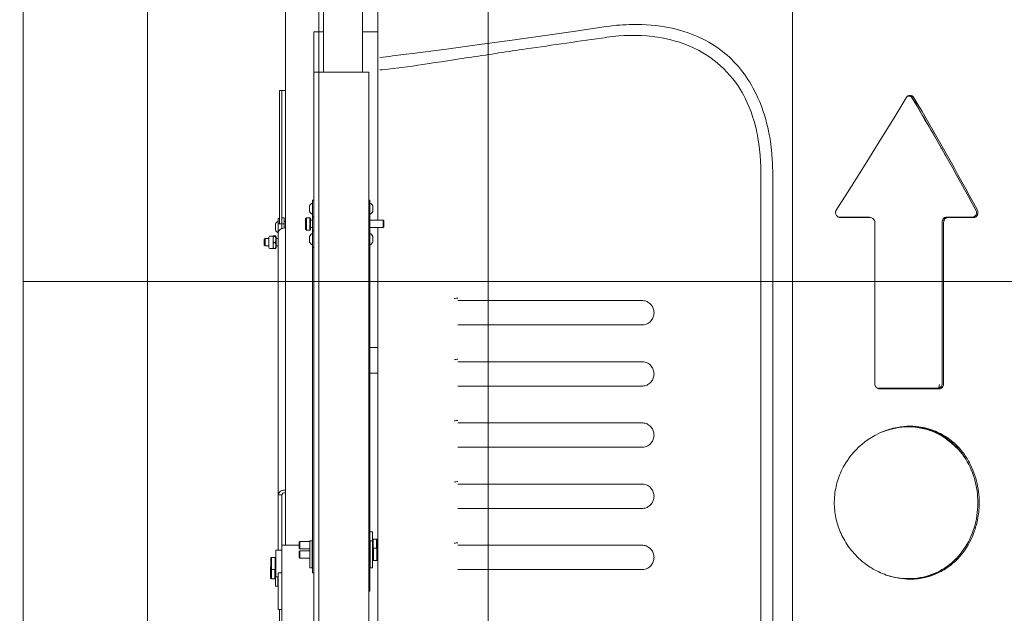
# Model space of a CAD drawing. Header units: centimetres. Extents: x -396 to 14490, y -515 to 1122.
# Tile 14 of 73: x 62 to 142, y 173 to 221. Entities that reach past the tile are written whole.
import ezdxf

# ---------------------------------------------------------------- set-up
doc = ezdxf.new("R2010")
doc.units = ezdxf.units.CM
doc.header["$MEASUREMENT"] = 0
doc.layers.add('00 - nowa technologia myjni_Nr_pióra__246', color=7, linetype='Continuous', lineweight=20, true_color=0x1db3b3)
doc.layers.add('440-K Słupy_Nr_pióra__88', color=7, linetype='Continuous', lineweight=20, true_color=0x426f9f)
doc.layers.add('299-A Wymiary Opisy', color=7, linetype='Continuous')
doc.layers.add('440-K Słupy', color=7, linetype='Continuous')
for name, color, linetype, lineweight in [('299-A Wymiary Opisy_Nr_pióra__11', 7, 'Continuous', 0), ('420-K Ściany_Nr_pióra__11', 7, 'Continuous', 0), ('420-K Ściany_Nr_pióra__93', 9, 'Continuous', 20)]:
    doc.layers.add(name, color=color, linetype=linetype, lineweight=lineweight)
doc.styles.add('STYL_AUTOMATYCZNY_1', font='arial.ttf')
doc.dimstyles.new('STYL_AUTOMATYCZNY__2', dxfattribs={"dimtxt": 13, "dimasz": 7.6, "dimexe": 0.18, "dimexo": 0.0625, "dimgap": 0, "dimtad": 1, "dimdec": 0, "dimzin": 0, "dimdsep": 46, "dimtxsty": 'STYL_AUTOMATYCZNY_1', "dimblk": 'ARROWHEAD_2', "dimblk1": 'ARROWHEAD_2', "dimblk2": 'ARROWHEAD_2', "dimcen": 0.09, "dimclrd": 7, "dimclre": 7, "dimclrt": 7, "dimadec": 0, "dimazin": 0, "dimtfac": 1, "dimtdec": 4, "dimtmove": 0, "dimatfit": 3, "dimfxl": 0, "dimtolj": 1, "dimtzin": 0, "dimarcsym": 0})

# ---------------------------------------------------------------- blocks, each defined once
blk = doc.blocks.new('ElemPrzekroju_26_1')
at = {"layer": '440-K Słupy_Nr_pióra__88', "color": 155, "linetype": 'Continuous', "lineweight": 20, "true_color": 0x426f9f}
blk.add_line((72.202, 0), (72.202, 455), dxfattribs=at)
blk = doc.blocks.new('*D95')
at = {"layer": '299-A Wymiary Opisy_Nr_pióra__11', "color": 7, "linetype": 'Continuous', "lineweight": 0}
for p, q in [((-35.596, 516.051), (-35.596, 520.941)), ((-30.596, 513.164), (-40.596, 518.938)), ((-28.096, 516.051), (-43.096, 516.051)), ((-35.596, 0), (-35.596, 516.051)), ((-40.596, 2.887), (-30.596, -2.887))]:
    blk.add_line(p, q, dxfattribs=at)
at = {"layer": '299-A Wymiary Opisy_Nr_pióra__11', "color": 7, "lineweight": 0, "insert": (-38.196, 243.152), "char_height": 13, "attachment_point": 7, "rotation": 90, "style": 'STYL_AUTOMATYCZNY_1'}
blk.add_mtext('\\A1;{\\pql;\\fArial|b0|i0|c238|p0;\\W1.000000;516}', dxfattribs=at)
blk = doc.blocks.new('ARROWHEAD_2')
at = {"color": 0, "linetype": 'Continuous', "lineweight": 0}
for p, q in [((-0.378, -0.655), (0.378, 0.655)), ((0, 0), (-1, 0))]:
    blk.add_line(p, q, dxfattribs=at)
blk = doc.blocks.new('*D96')
at = {"layer": '299-A Wymiary Opisy_Nr_pióra__11', "color": 7, "linetype": 'Continuous', "lineweight": 0}
for p, q in [((86.213, 494.807), (86.213, 499.697)), ((91.213, 491.92), (81.213, 497.693)), ((93.713, 494.807), (78.713, 494.807)), ((86.213, 0), (86.213, 494.807)), ((81.213, 2.887), (91.213, -2.887)), ((93.713, 0), (78.713, 0)), ((86.213, -4.89), (86.213, 0))]:
    blk.add_line(p, q, dxfattribs=at)
at = {"layer": '299-A Wymiary Opisy_Nr_pióra__11', "color": 7, "lineweight": 0, "insert": (83.613, 232.53), "char_height": 13, "attachment_point": 7, "rotation": 90, "style": 'STYL_AUTOMATYCZNY_1'}
blk.add_mtext('\\A1;{\\pql;\\fArial|b0|i0|c238|p0;\\W1.000000;495}', dxfattribs=at)

msp = doc.modelspace()

# ---------------------------------------------------------------- hatches: boundary and pattern name
at = {"layer": '420-K Ściany_Nr_pióra__93', "linetype": 'Continuous', "lineweight": 20}
h = msp.add_hatch(dxfattribs=at)
h.set_pattern_fill('Siatka_50x100_0001', color=9, style=0, pattern_type=2)
h.set_pattern_definition([(0, (0, 0), (0, 100), []), (90, (0, 0), (-50, 0), [])])
h.paths.add_polyline_path([(621.763, 503.715), (621.763, 4.594), (503.379, 4.594), (503.379, 414.8), (151.539, 414.8), (151.539, 4.594), (62.029, 4.594), (62.029, 455.012)])

# ---------------------------------------------------------------- linework, layer by layer
at = {"layer": '00 - nowa technologia myjni_Nr_pióra__246', "color": 132, "linetype": 'Continuous', "lineweight": 20, "true_color": 0x1db3b3}
for p, q in [((86.579, 252.675), (86.579, 217.161)), ((89.779, 252.675), (89.779, 217.161)), ((83.479, 228.1), (83.479, 178.5)), ((91.018, 205.062), (91.018, 228.052)), ((124.926, 141.5), (124.926, 228.088)), ((85.779, 217.161), (85.779, 220.45)), ((85.779, 220.45), (86.579, 220.45)), ((89.779, 220.45), (91.018, 220.45)), ((91.186, 218.357), (91.457, 218.391)), ((92.48, 218.52), (93.344, 218.629)), ((93.344, 218.629), (93.871, 218.696)), ((85.779, 217.161), (86.169, 217.161)), ((85.779, 217.161), (85.779, 18.161)), ((89.889, 217.161), (86.169, 217.161)), ((89.889, 217.161), (90.279, 217.161)), ((90.279, 217.161), (90.279, 18.161)), ((82.979, 215.661), (83.179, 215.661)), ((82.979, 215.161), (82.979, 215.661)), ((82.979, 205.811), (82.979, 215.161)), ((83.179, 215.161), (83.179, 215.661)), ((83.179, 215.661), (83.369, 215.661)), ((83.179, 205.811), (83.179, 215.161)), ((83.369, 215.661), (83.479, 215.661)), ((134.401, 215.211), (134.435, 215.211)), ((134.435, 215.211), (134.441, 215.211)), ((122.348, 208.924), (122.348, 141.5)), ((123.317, 208.937), (123.317, 141.5)), ((85.449, 206.212), (85.449, 206.24)), ((85.449, 206.208), (85.449, 206.212)), ((85.45, 206.207), (85.449, 206.208)), ((85.449, 206.203), (85.449, 206.208)), ((85.45, 206.207), (85.449, 206.203)), ((85.449, 206.008), (85.449, 206.203)), ((85.779, 206.691), (85.679, 206.691)), ((85.679, 206.691), (85.679, 205.331)), ((90.279, 205.331), (90.279, 206.691)), ((90.279, 206.691), (90.379, 206.691)), ((90.379, 205.331), (90.379, 206.691)), ((90.609, 206.215), (90.608, 206.215)), ((90.608, 206.215), (90.609, 206.211)), ((90.609, 206.24), (90.609, 206.215)), ((90.609, 206.211), (90.609, 206.215)), ((90.609, 206.211), (90.609, 206.024)), ((82.979, 205.377), (82.979, 205.811)), ((82.979, 205.377), (82.979, 204.761)), ((83.179, 205.377), (83.179, 205.811)), ((83.179, 205.377), (83.179, 205.21)), ((85.449, 206.008), (85.449, 205.999)), ((85.45, 206.003), (85.449, 206.008)), ((85.45, 206.003), (85.449, 205.999)), ((85.449, 205.812), (85.449, 205.999)), ((85.449, 205.812), (85.449, 205.808)), ((85.45, 205.808), (85.449, 205.812)), ((85.449, 205.808), (85.45, 205.808)), ((85.449, 205.783), (85.449, 205.808)), ((85.679, 205.331), (85.679, 204.191)), ((85.779, 205.331), (85.679, 205.331)), ((90.279, 205.331), (90.379, 205.331)), ((90.379, 204.188), (90.379, 205.332)), ((90.608, 206.02), (90.609, 206.024)), ((90.608, 206.02), (90.609, 206.015)), ((90.608, 205.816), (90.609, 205.82)), ((90.608, 205.816), (90.609, 205.815)), ((90.609, 206.015), (90.609, 206.024)), ((90.609, 206.015), (90.609, 205.82)), ((90.609, 205.82), (90.609, 205.815)), ((90.609, 205.815), (90.609, 205.811)), ((90.609, 205.811), (90.609, 205.783)), ((128.755, 205.323), (128.72, 205.323)), ((131.163, 205.323), (128.755, 205.323)), ((137.547, 205.323), (137.541, 205.323)), ((137.547, 205.323), (139.651, 205.323)), ((139.655, 205.323), (139.651, 205.323)), ((82.649, 204.712), (82.649, 204.74)), ((82.649, 204.708), (82.649, 204.712)), ((82.65, 204.707), (82.649, 204.708)), ((82.649, 204.703), (82.649, 204.708)), ((82.65, 204.707), (82.649, 204.703)), ((82.649, 204.508), (82.649, 204.703)), ((82.979, 205.191), (82.879, 205.191)), ((82.879, 205.191), (82.879, 204.761)), ((82.879, 204.761), (82.879, 204.43)), ((83.179, 204.761), (82.879, 204.761)), ((83.179, 205.261), (83.379, 205.261)), ((83.179, 205.011), (83.179, 205.261)), ((83.179, 204.761), (83.179, 205.011)), ((83.179, 204.761), (83.179, 204.43)), ((83.379, 204.761), (83.179, 204.761)), ((83.179, 204.386), (83.179, 204.761)), ((83.379, 205.011), (83.379, 205.261)), ((83.379, 204.761), (83.379, 205.011)), ((83.379, 204.427), (83.379, 204.761)), ((83.429, 204.956), (83.479, 204.956)), ((85.119, 205.201), (85.179, 205.261)), ((85.119, 205.201), (85.119, 204.388)), ((85.179, 205.261), (85.179, 204.337)), ((85.459, 205.261), (85.179, 205.261)), ((85.459, 205.261), (85.459, 204.337)), ((85.519, 205.201), (85.459, 205.261)), ((85.519, 205.201), (85.519, 204.388)), ((85.679, 205.062), (85.544, 205.062)), ((90.379, 205.162), (90.379, 204.959)), ((91.458, 205.062), (90.379, 205.062)), ((90.379, 204.959), (90.379, 204.361)), ((91.458, 205.062), (91.458, 204.507)), ((91.519, 205), (91.458, 205.062)), ((91.519, 204.523), (91.458, 204.461)), ((91.519, 205), (91.519, 204.559)), ((91.519, 204.559), (91.519, 204.523)), ((131.27, 205.28), (128.865, 205.28)), ((131.667, 204.88), (131.667, 191.68)), ((137.168, 191.673), (137.168, 204.873)), ((137.291, 191.68), (137.291, 204.88)), ((137.652, 205.28), (137.515, 205.28)), ((137.515, 205.28), (137.652, 205.28)), ((139.757, 205.28), (137.652, 205.28)), ((82.2, 203.761), (82.462, 203.761)), ((82.462, 203.761), (82.462, 203.762)), ((82.462, 203.761), (82.462, 203.762)), ((82.462, 203.761), (82.462, 203.761)), ((82.462, 203.686), (82.462, 203.761)), ((82.487, 203.776), (82.647, 203.776)), ((82.487, 203.745), (82.647, 203.745)), ((82.487, 203.731), (82.487, 203.745)), ((82.487, 203.731), (82.647, 203.731)), ((82.647, 203.731), (82.647, 203.745)), ((82.65, 204.503), (82.649, 204.508)), ((82.649, 204.508), (82.649, 204.499)), ((82.649, 204.499), (82.65, 204.503)), ((82.649, 204.312), (82.649, 204.499)), ((82.649, 204.312), (82.649, 204.308)), ((82.649, 204.312), (82.65, 204.308)), ((82.65, 204.308), (82.649, 204.308)), ((82.649, 204.283), (82.649, 204.308)), ((82.719, 203.706), (82.687, 203.762)), ((82.879, 204.281), (82.879, 204.43)), ((82.879, 204.11), (82.879, 204.281)), ((82.879, 204.039), (82.879, 204.11)), ((82.879, 182.614), (82.879, 204.039)), ((83.179, 204.386), (83.179, 204.43)), ((83.479, 204.428), (83.429, 204.428)), ((85.119, 204.388), (85.119, 204.322)), ((85.119, 204.322), (85.179, 204.261)), ((85.179, 204.337), (85.179, 204.261)), ((85.459, 204.261), (85.179, 204.261)), ((85.449, 203.712), (85.449, 203.74)), ((85.449, 203.708), (85.449, 203.712)), ((85.459, 204.337), (85.459, 204.261)), ((85.519, 204.322), (85.459, 204.261)), ((85.519, 204.388), (85.519, 204.322)), ((85.679, 204.461), (85.544, 204.461)), ((85.779, 204.191), (85.679, 204.191)), ((85.679, 204.191), (85.679, 202.831)), ((90.279, 202.831), (90.279, 204.191)), ((90.279, 204.191), (90.379, 204.191)), ((91.458, 204.461), (90.379, 204.461)), ((90.379, 202.831), (90.379, 204.191)), ((90.609, 203.715), (90.608, 203.715)), ((90.608, 203.715), (90.609, 203.711)), ((90.609, 203.74), (90.609, 203.715)), ((90.609, 203.711), (90.609, 203.715)), ((90.609, 203.711), (90.609, 203.524)), ((91.018, 54.948), (91.018, 204.462)), ((91.458, 204.507), (91.458, 204.461)), ((81.739, 203.5), (81.8, 203.562)), ((81.739, 203.464), (81.739, 203.5)), ((81.739, 203.023), (81.739, 203.464)), ((81.739, 203.023), (81.8, 202.961)), ((81.8, 203.516), (81.8, 203.562)), ((81.8, 203.562), (82.119, 203.562)), ((81.8, 202.961), (81.8, 203.516)), ((81.8, 202.961), (82.119, 202.961)), ((82.119, 203.617), (82.119, 203.68)), ((82.119, 202.843), (82.119, 203.617)), ((82.462, 203.486), (82.462, 203.686)), ((82.462, 202.987), (82.462, 203.486)), ((82.462, 202.761), (82.462, 202.987)), ((82.487, 203.216), (82.487, 203.242)), ((82.487, 203.242), (82.647, 203.242)), ((82.487, 203.216), (82.647, 203.216)), ((82.647, 203.216), (82.647, 203.242)), ((82.719, 203.639), (82.719, 203.706)), ((82.719, 202.816), (82.719, 203.639)), ((82.719, 203.562), (82.879, 203.562)), ((82.719, 202.961), (82.879, 202.961)), ((85.45, 203.707), (85.449, 203.708)), ((85.449, 203.703), (85.449, 203.708)), ((85.45, 203.707), (85.449, 203.703)), ((85.449, 203.508), (85.449, 203.703)), ((85.449, 203.508), (85.449, 203.499)), ((85.45, 203.503), (85.449, 203.508)), ((85.45, 203.503), (85.449, 203.499)), ((85.449, 203.312), (85.449, 203.499)), ((85.449, 203.312), (85.449, 203.308)), ((85.45, 203.308), (85.449, 203.312)), ((85.449, 203.308), (85.45, 203.308)), ((85.449, 203.283), (85.449, 203.308)), ((90.608, 203.52), (90.609, 203.524)), ((90.608, 203.52), (90.609, 203.515)), ((90.608, 203.316), (90.609, 203.32)), ((90.608, 203.316), (90.609, 203.315)), ((90.609, 203.515), (90.609, 203.524)), ((90.609, 203.515), (90.609, 203.32)), ((90.609, 203.32), (90.609, 203.315)), ((90.609, 203.315), (90.609, 203.311)), ((90.609, 203.311), (90.609, 203.283)), ((82.2, 202.761), (82.462, 202.761)), ((82.462, 202.761), (82.462, 202.761)), ((82.487, 202.747), (82.487, 202.758)), ((82.487, 202.758), (82.647, 202.758)), ((82.487, 202.747), (82.647, 202.747)), ((82.647, 202.747), (82.647, 202.758)), ((82.719, 202.816), (82.687, 202.761)), ((85.679, 176.689), (85.679, 202.832)), ((85.779, 202.831), (85.679, 202.831)), ((90.279, 202.831), (90.379, 202.831)), ((90.379, 202.832), (90.379, 176.053)), ((97.597, 198.5), (97.578, 198.5)), ((112.619, 198.5), (97.579, 198.5)), ((97.579, 196.5), (112.619, 196.5)), ((112.62, 196.5), (112.619, 196.5)), ((91.018, 194.65), (90.379, 194.65)), ((97.597, 193.5), (97.578, 193.5)), ((112.619, 193.5), (97.579, 193.5)), ((90.379, 192.55), (91.018, 192.55)), ((97.579, 191.5), (112.619, 191.5)), ((112.62, 191.5), (112.619, 191.5)), ((131.955, 191.323), (131.92, 191.323)), ((131.955, 191.323), (136.822, 191.323)), ((136.927, 191.28), (132.061, 191.28)), ((136.822, 191.323), (136.823, 191.323)), ((97.597, 188.5), (97.578, 188.5)), ((112.619, 188.5), (97.579, 188.5)), ((134.409, 188.169), (134.443, 188.169)), ((134.443, 188.169), (134.464, 188.169)), ((134.481, 188.225), (134.499, 188.224)), ((97.579, 186.5), (112.619, 186.5)), ((112.62, 186.5), (112.619, 186.5)), ((90.379, 184.108), (90.379, 184.079)), ((90.379, 183.902), (90.379, 184.079)), ((90.379, 183.902), (90.379, 183.873)), ((83.429, 183.003), (83.479, 183.003)), ((83.429, 182.791), (83.479, 182.791)), ((97.597, 183.5), (97.578, 183.5)), ((112.619, 183.5), (97.579, 183.5)), ((82.879, 182.608), (82.879, 182.614)), ((82.879, 182.579), (82.879, 182.608)), ((83.179, 182.608), (82.879, 182.608)), ((82.879, 178.1), (82.879, 182.579)), ((83.179, 182.608), (83.179, 182.614)), ((83.179, 182.579), (83.179, 182.608)), ((83.179, 178.5), (83.179, 182.579)), ((97.579, 181.5), (112.619, 181.5)), ((112.62, 181.5), (112.619, 181.5)), ((90.379, 179.6), (90.579, 179.6)), ((90.579, 178.85), (90.579, 179.6)), ((84.579, 178.739), (84.64, 178.8)), ((84.64, 178.353), (84.64, 178.8)), ((84.64, 178.8), (85.459, 178.8)), ((85.459, 176.731), (85.459, 178.85)), ((85.459, 178.85), (85.659, 178.85)), ((85.659, 176.731), (85.659, 178.85)), ((85.659, 178.8), (85.679, 178.8)), ((90.399, 176.731), (90.399, 178.85)), ((90.399, 178.85), (90.599, 178.85)), ((90.579, 178.94), (90.639, 179)), ((90.579, 178.85), (90.579, 178.94)), ((90.599, 176.731), (90.599, 178.85)), ((90.639, 178.255), (90.639, 179)), ((90.639, 179), (90.919, 179)), ((90.919, 178.255), (90.919, 179)), ((90.979, 178.94), (90.919, 179)), ((90.979, 178.285), (90.979, 178.94)), ((82.679, 178.1), (82.679, 177)), ((83.179, 178.1), (82.679, 178.1)), ((83.179, 178.5), (83.729, 178.5)), ((83.179, 175.435), (83.179, 178.5)), ((84.579, 178.5), (83.729, 178.5)), ((84.579, 178.383), (84.579, 178.739)), ((84.579, 178.261), (84.579, 178.383)), ((84.579, 178.261), (84.64, 178.2)), ((84.599, 177.989), (84.66, 178.05)), ((84.599, 177.723), (84.599, 177.989)), ((84.64, 178.2), (84.64, 178.353)), ((84.64, 178.2), (85.459, 178.2)), ((84.66, 177.716), (84.66, 178.05)), ((84.66, 178.05), (85.459, 178.05)), ((85.659, 178.45), (85.679, 178.47)), ((85.659, 178.364), (85.659, 178.45)), ((85.659, 177.05), (85.659, 178.364)), ((90.399, 178.2), (90.379, 178.22)), ((90.599, 178.19), (90.659, 178.25)), ((90.599, 177.7), (90.599, 178.19)), ((90.639, 178.23), (90.639, 178.255)), ((90.659, 177.693), (90.659, 178.25)), ((90.659, 178.25), (90.939, 178.25)), ((90.919, 178.25), (90.919, 178.255)), ((90.939, 177.693), (90.939, 178.25)), ((90.999, 178.19), (90.939, 178.25)), ((90.979, 178.21), (90.979, 178.285)), ((90.999, 177.7), (90.999, 178.19)), ((97.597, 178.5), (97.578, 178.5)), ((112.619, 178.5), (97.579, 178.5)), ((82.279, 177.44), (82.339, 177.5)), ((82.279, 177.44), (82.279, 177.215)), ((82.279, 177.215), (82.279, 176.56)), ((82.339, 177.5), (82.339, 177.245)), ((82.619, 177.5), (82.339, 177.5)), ((82.339, 177.245), (82.339, 176.5)), ((82.619, 177.5), (82.619, 177.245)), ((82.679, 177.44), (82.619, 177.5)), ((82.619, 177.245), (82.619, 176.5)), ((84.599, 177.511), (84.599, 177.723)), ((84.599, 177.511), (84.66, 177.45)), ((84.66, 177.45), (84.66, 177.716)), ((84.66, 177.45), (85.459, 177.45)), ((90.399, 177.3), (90.379, 177.28)), ((90.599, 177.31), (90.599, 177.7)), ((90.599, 177.31), (90.659, 177.25)), ((90.659, 177.25), (90.659, 177.693)), ((90.659, 177.25), (90.939, 177.25)), ((90.939, 177.25), (90.939, 177.693)), ((90.999, 177.31), (90.939, 177.25)), ((90.999, 177.31), (90.999, 177.7)), ((82.259, 176.69), (82.279, 176.71)), ((82.259, 176.69), (82.259, 176.3)), ((82.279, 176.56), (82.339, 176.5)), ((82.319, 176.52), (82.319, 176.307)), ((82.619, 176.5), (82.339, 176.5)), ((82.599, 176.5), (82.599, 176.307)), ((82.679, 176.56), (82.619, 176.5)), ((82.659, 176.54), (82.659, 175.15)), ((82.679, 177), (82.679, 175.9)), ((85.459, 176.65), (85.459, 176.731)), ((85.459, 176.65), (85.659, 176.65)), ((85.659, 177.05), (85.679, 177.03)), ((85.659, 176.65), (85.659, 176.731)), ((85.679, 176.689), (85.679, 176.25)), ((90.399, 176.65), (90.399, 176.731)), ((90.399, 176.65), (90.599, 176.65)), ((90.599, 176.65), (90.599, 176.731)), ((97.579, 176.5), (112.619, 176.5)), ((112.62, 176.5), (112.619, 176.5)), ((82.259, 176.3), (82.259, 175.81)), ((82.259, 175.81), (82.319, 175.75)), ((82.319, 176.307), (82.319, 175.75)), ((82.599, 175.75), (82.319, 175.75)), ((82.599, 176.307), (82.599, 175.75)), ((82.659, 175.81), (82.599, 175.75)), ((82.879, 175.9), (82.679, 175.9)), ((82.859, 175.9), (82.859, 175.855)), ((82.859, 175.9), (82.859, 175.15)), ((82.859, 175.855), (82.859, 175.8)), ((82.859, 175.8), (82.879, 175.78)), ((82.879, 175.735), (82.879, 176.235)), ((83.179, 176.235), (82.879, 176.235)), ((82.879, 173.735), (82.879, 175.735)), ((83.179, 175.735), (83.179, 176.235)), ((83.179, 173.735), (83.179, 175.735)), ((85.779, 176.25), (85.679, 176.25)), ((90.379, 174.735), (90.379, 176.053)), ((134.408, 175.769), (134.442, 175.769)), ((134.548, 175.725), (134.571, 175.725)), ((82.859, 175.15), (82.659, 175.15)), ((83.179, 169.5), (83.179, 175.235)), ((90.279, 174.735), (90.379, 174.735)), ((82.879, 173.235), (82.879, 173.735)), ((83.179, 173.235), (82.879, 173.235)), ((82.979, 75.81), (82.979, 173.235)), ((83.179, 173.235), (83.179, 173.735))]:
    msp.add_line(p, q, dxfattribs=at)
for points in [[(94.699, 218.802), (96.63, 219.053), (98.56, 219.307), (100.383, 219.552), (102.205, 219.802), (104.704, 220.155), (107.202, 220.52), (108.45, 220.708), (109.697, 220.9)], [(109.697, 220.9), (109.983, 220.938), (110.175, 220.959), (110.558, 220.993)], [(111.587, 221.05), (112.101, 221.058), (112.358, 221.056), (112.616, 221.05), (113.001, 221.033), (113.386, 221.006), (113.77, 220.969), (114.153, 220.921)], [(109.751, 220.013), (110.243, 220.075), (110.487, 220.101), (110.736, 220.122), (111.204, 220.152), (111.67, 220.168), (112.138, 220.169), (112.58, 220.155), (113.022, 220.127), (113.462, 220.084), (113.681, 220.056), (113.9, 220.025), (114.263, 219.964), (114.625, 219.892), (114.984, 219.808), (115.339, 219.712), (115.692, 219.604), (116.04, 219.484), (116.409, 219.341), (116.592, 219.264), (116.773, 219.183), (117.011, 219.07), (117.246, 218.95), (117.478, 218.823), (117.751, 218.662), (118.018, 218.492), (118.279, 218.312), (118.534, 218.123), (118.781, 217.925), (119.056, 217.687), (119.321, 217.437), (119.576, 217.177), (119.819, 216.906), (120.051, 216.625), (120.271, 216.335), (120.479, 216.036), (120.675, 215.73), (120.812, 215.5), (120.942, 215.266), (121.065, 215.029), (121.154, 214.849), (121.239, 214.668), (121.398, 214.3), (121.543, 213.926), (121.675, 213.547), (121.793, 213.164)], [(94.717, 217.789), (94.296, 217.726), (93.874, 217.667), (92.948, 217.546), (92.069, 217.44), (91.693, 217.396), (91.388, 217.363), (91.223, 217.346), (91.191, 217.344), (91.186, 217.344)], [(134.218, 215.08), (133.237, 213.444), (132.243, 211.812), (131.236, 210.182), (130.338, 208.749), (129.432, 207.319), (128.516, 205.892)], [(121.793, 213.164), (121.877, 212.859), (121.954, 212.553), (122.023, 212.244), (122.07, 212.012), (122.113, 211.779), (122.187, 211.31), (122.246, 210.84), (122.291, 210.368), (122.323, 209.895), (122.341, 209.439), (122.348, 208.924)], [(122.939, 212.521), (123.009, 212.188), (123.071, 211.855), (123.125, 211.52), (123.161, 211.269), (123.194, 211.016), (123.247, 210.509), (123.285, 210)], [(128.516, 205.892), (128.494, 205.854), (128.477, 205.813), (128.464, 205.771), (128.456, 205.728), (128.453, 205.67), (128.459, 205.612), (128.473, 205.556), (128.496, 205.503), (128.525, 205.454), (128.562, 205.409), (128.604, 205.371), (128.651, 205.338), (128.702, 205.312), (128.742, 205.298), (128.784, 205.288), (128.825, 205.282), (128.865, 205.28)], [(137.167, 204.873), (137.17, 204.921), (137.176, 204.967), (137.186, 205.012), (137.201, 205.056), (137.218, 205.097), (137.24, 205.135), (137.264, 205.171), (137.29, 205.203), (137.319, 205.231), (137.375, 205.273), (137.413, 205.294), (137.479, 205.316), (137.541, 205.323)], [(139.655, 205.323), (139.724, 205.331), (139.762, 205.342), (139.798, 205.357), (139.854, 205.391), (139.904, 205.437), (139.943, 205.49), (139.97, 205.546), (139.987, 205.605), (139.994, 205.665), (139.99, 205.726), (139.976, 205.786), (139.951, 205.843)], [(139.757, 205.28), (139.793, 205.282), (139.845, 205.293), (139.897, 205.313), (139.941, 205.34), (139.981, 205.374), (140.016, 205.414), (140.039, 205.447), (140.059, 205.482), (140.075, 205.521), (140.088, 205.561), (140.097, 205.603), (140.102, 205.646), (140.103, 205.703), (140.096, 205.761), (140.083, 205.817), (140.051, 205.892)], [(137.291, 204.88), (137.298, 204.958), (137.319, 205.033), (137.352, 205.103), (137.398, 205.164), (137.452, 205.213), (137.515, 205.249), (137.582, 205.272), (137.652, 205.28)], [(82.462, 203.762), (82.463, 203.764), (82.466, 203.767), (82.487, 203.776)], [(82.487, 203.745), (82.466, 203.754), (82.463, 203.757), (82.462, 203.759), (82.462, 203.761)], [(82.462, 203.486), (82.466, 203.591), (82.487, 203.731)], [(82.687, 203.762), (82.685, 203.764), (82.68, 203.767), (82.647, 203.776)], [(82.647, 203.745), (82.68, 203.754), (82.686, 203.758), (82.687, 203.76), (82.687, 203.761), (82.687, 203.762)], [(82.647, 203.242), (82.667, 203.317), (82.68, 203.384), (82.687, 203.486), (82.68, 203.588), (82.667, 203.656), (82.647, 203.731)], [(82.487, 203.242), (82.466, 203.382), (82.462, 203.486)], [(82.462, 202.987), (82.466, 203.085), (82.487, 203.216)], [(82.487, 202.758), (82.466, 202.89), (82.462, 202.987)], [(82.647, 202.758), (82.667, 202.828), (82.68, 202.891), (82.687, 202.987), (82.68, 203.082), (82.667, 203.146), (82.647, 203.216)], [(82.462, 202.761), (82.463, 202.759), (82.466, 202.756), (82.487, 202.747)], [(82.687, 202.761), (82.685, 202.759), (82.68, 202.756), (82.647, 202.747)], [(112.619, 198.5), (112.705, 198.496), (112.791, 198.485), (112.876, 198.466), (112.958, 198.44), (113.038, 198.406), (113.114, 198.366), (113.187, 198.319), (113.256, 198.266), (113.32, 198.207), (113.378, 198.143), (113.443, 198.056), (113.478, 198), (113.518, 197.923), (113.551, 197.843), (113.577, 197.759), (113.596, 197.674), (113.607, 197.587), (113.611, 197.5), (113.607, 197.412), (113.595, 197.325), (113.576, 197.24), (113.55, 197.156), (113.517, 197.076), (113.477, 196.999), (113.443, 196.944), (113.378, 196.856), (113.319, 196.792), (113.255, 196.733), (113.186, 196.68), (113.113, 196.633), (113.037, 196.593), (112.957, 196.56), (112.875, 196.534), (112.79, 196.515), (112.705, 196.504), (112.619, 196.5)], [(112.619, 193.5), (112.705, 193.496), (112.791, 193.485), (112.876, 193.466), (112.958, 193.44), (113.038, 193.406), (113.114, 193.366), (113.187, 193.319), (113.256, 193.266), (113.32, 193.207), (113.378, 193.143), (113.443, 193.056), (113.478, 193), (113.518, 192.923), (113.551, 192.843), (113.577, 192.759), (113.596, 192.674), (113.607, 192.587), (113.611, 192.5), (113.607, 192.412), (113.595, 192.325), (113.576, 192.24), (113.55, 192.156), (113.517, 192.076), (113.477, 191.999), (113.443, 191.944), (113.378, 191.856), (113.319, 191.792), (113.255, 191.733), (113.186, 191.68), (113.113, 191.633), (113.037, 191.593), (112.957, 191.56), (112.875, 191.534), (112.79, 191.515), (112.705, 191.504), (112.619, 191.5)], [(136.823, 191.323), (136.895, 191.332), (136.964, 191.354), (137.025, 191.39), (137.076, 191.436), (137.116, 191.489), (137.145, 191.548), (137.162, 191.61), (137.168, 191.673)], [(136.927, 191.28), (136.999, 191.287), (137.067, 191.31), (137.13, 191.347), (137.185, 191.397), (137.23, 191.458), (137.264, 191.527), (137.284, 191.602), (137.291, 191.68)], [(136.823, 191.323), (136.842, 191.327), (136.862, 191.339), (136.878, 191.355), (136.896, 191.381), (136.91, 191.41), (136.921, 191.44), (136.933, 191.482), (136.94, 191.525), (136.947, 191.623)], [(112.619, 188.5), (112.705, 188.496), (112.791, 188.485), (112.876, 188.466), (112.958, 188.44), (113.038, 188.406), (113.114, 188.366), (113.187, 188.319), (113.256, 188.266), (113.32, 188.207), (113.378, 188.143), (113.443, 188.056), (113.478, 188), (113.518, 187.923), (113.551, 187.843), (113.577, 187.759), (113.596, 187.674), (113.607, 187.587), (113.611, 187.5), (113.607, 187.412), (113.595, 187.325), (113.576, 187.24), (113.55, 187.156), (113.517, 187.076), (113.477, 186.999), (113.443, 186.944), (113.378, 186.856), (113.319, 186.792), (113.255, 186.733), (113.186, 186.68), (113.113, 186.633), (113.037, 186.593), (112.957, 186.56), (112.875, 186.534), (112.79, 186.515), (112.705, 186.504), (112.619, 186.5)], [(140.092, 181.934), (140.089, 182.189), (140.076, 182.444), (140.054, 182.698), (140.024, 182.952), (139.984, 183.202), (139.935, 183.451), (139.877, 183.697), (139.81, 183.942), (139.735, 184.181), (139.651, 184.418), (139.558, 184.651), (139.456, 184.88), (139.347, 185.102), (139.229, 185.319), (139.102, 185.531), (138.967, 185.738), (138.805, 185.966), (138.631, 186.186), (138.495, 186.344), (138.354, 186.497), (138.183, 186.668), (138.005, 186.831), (137.821, 186.986), (137.629, 187.133), (137.432, 187.271), (137.228, 187.4), (137.019, 187.519), (136.805, 187.63), (136.709, 187.675), (136.447, 187.788), (136.179, 187.886), (135.907, 187.97), (135.671, 188.03), (135.434, 188.079), (135.194, 188.118), (134.953, 188.146), (134.709, 188.162), (134.464, 188.169)], [(134.697, 188.161), (134.991, 188.138), (135.281, 188.099), (135.567, 188.045), (135.849, 187.975), (136.126, 187.89), (136.398, 187.79), (136.663, 187.676), (136.921, 187.547), (137.172, 187.405), (137.383, 187.27), (137.588, 187.125), (137.786, 186.971), (137.977, 186.807), (138.161, 186.635), (138.337, 186.454)], [(131.11, 187.129), (130.851, 186.94), (130.601, 186.74), (130.362, 186.526), (130.133, 186.302), (130.022, 186.185), (129.915, 186.065), (129.81, 185.943), (129.709, 185.819), (129.563, 185.627), (129.424, 185.43), (129.292, 185.227), (129.168, 185.019)], [(112.619, 183.5), (112.705, 183.496), (112.791, 183.485), (112.876, 183.466), (112.958, 183.44), (113.038, 183.406), (113.114, 183.366), (113.187, 183.319), (113.256, 183.266), (113.32, 183.207), (113.378, 183.143), (113.443, 183.056), (113.478, 183), (113.518, 182.923), (113.551, 182.843), (113.577, 182.759), (113.596, 182.674), (113.607, 182.587), (113.611, 182.5), (113.607, 182.412), (113.595, 182.325), (113.576, 182.24), (113.55, 182.156), (113.517, 182.076), (113.477, 181.999), (113.443, 181.944), (113.378, 181.856), (113.319, 181.792), (113.255, 181.733), (113.186, 181.68), (113.113, 181.633), (113.037, 181.593), (112.957, 181.56), (112.875, 181.534), (112.79, 181.515), (112.705, 181.504), (112.619, 181.5)], [(134.442, 175.769), (134.665, 175.773), (134.887, 175.786), (135.129, 175.811), (135.369, 175.847), (135.607, 175.893), (135.843, 175.95), (136.074, 176.017), (136.302, 176.094), (136.526, 176.182), (136.746, 176.279), (136.961, 176.387), (137.171, 176.504), (137.376, 176.63), (137.574, 176.765), (137.768, 176.91), (137.954, 177.063), (138.134, 177.224), (138.307, 177.392), (138.473, 177.568), (138.631, 177.751), (138.784, 177.944), (138.928, 178.142), (139.065, 178.348), (139.194, 178.558), (139.314, 178.774), (139.426, 178.995), (139.53, 179.223), (139.626, 179.455), (139.712, 179.69), (139.79, 179.928), (139.86, 180.172), (139.92, 180.418), (139.971, 180.667), (140.014, 180.917), (140.047, 181.169), (140.071, 181.423), (140.086, 181.678), (140.092, 181.934)], [(112.619, 178.5), (112.705, 178.496), (112.791, 178.485), (112.876, 178.466), (112.958, 178.44), (113.038, 178.406), (113.114, 178.366), (113.187, 178.319), (113.256, 178.266), (113.32, 178.207), (113.378, 178.143), (113.443, 178.056), (113.478, 178), (113.518, 177.923), (113.551, 177.843), (113.577, 177.759), (113.596, 177.674), (113.607, 177.587), (113.611, 177.5), (113.607, 177.412), (113.595, 177.325), (113.576, 177.24), (113.55, 177.156), (113.517, 177.076), (113.477, 176.999), (113.443, 176.944), (113.378, 176.856), (113.319, 176.792), (113.255, 176.733), (113.186, 176.68), (113.113, 176.633), (113.037, 176.593), (112.957, 176.56), (112.875, 176.534), (112.79, 176.515), (112.705, 176.504), (112.619, 176.5)]]:
    msp.add_lwpolyline(points, dxfattribs=at)
for centre, radius, start, end in [((112.213, 200.461), 20.599, 91.74249, 94.60824), ((310.692, -1196.274), 1430.47, 98.075185, 98.3426), ((266.061, -891.67), 1122.614, 98.344472, 98.573235), ((-52.855, 1370.375), 1160.987, 277.140414, 277.191285), ((-13.163, 1057.923), 846.025, 277.268214, 277.324761), ((232.675, -670.274), 898.715, 98.572689, 98.830153), ((134.435, 214.899), 0.313, 90.06839, 113.83766), ((134.401, 214.896), 0.316, 90.02592, 101.87468), ((134.434, 214.863), 0.348, 30.60747, 88.79824), ((-105.849, 73.222), 279.283, 29.60056, 30.52644), ((-107.415, 71.585), 281.452, 28.49081, 30.64363), ((-110.161, 70.616), 284.439, 28.39772, 30.52345), ((-108.876, 71.506), 282.762, 29.40704, 29.59981), ((106.657, 208.977), 16.66, 0.54137, 3.52095), ((99.496, 208.939), 23.821, 359.99522, 0.47039), ((85.949, 206.011), 0.55, 119.44051, 155.46415), ((90.109, 206.011), 0.55, 24.53585, 60.55948), ((85.949, 206.011), 0.55, 204.53585, 240.55949), ((90.109, 206.011), 0.55, 299.44052, 335.46415), ((128.72, 205.7), 0.377, 262.77691, 270.00608), ((131.128, 204.88), 0.444, 63.08439, 90.03408), ((139.595, 205.626), 0.352, 298.50165, 319.99882), ((83.149, 204.511), 0.55, 119.44051, 155.46415), ((83.429, 205.006), 0.05, 180, 270), ((85.544, 205.086), 0.025, 180, 270), ((131.27, 204.885), 0.395, 51.3435, 90.00713), ((131.266, 204.88), 0.401, 359.89913, 51.23086), ((139.617, 205.585), 0.305, 269.99201, 298.59205), ((82.2, 203.68), 0.0812, 90, 180), ((83.149, 204.511), 0.55, 204.53585, 240.55949), ((85.949, 203.511), 0.55, 119.44051, 155.46415), ((85.544, 204.437), 0.025, 90, 180), ((90.109, 203.511), 0.55, 24.53585, 60.55948), ((85.949, 203.511), 0.55, 204.53585, 240.55949), ((90.109, 203.511), 0.55, 299.44052, 335.46415), ((82.2, 202.843), 0.0812, 180, 270), ((97.579, 197.565), 1.135, 90.00426, 105.63301), ((97.576, 192.582), 1.118, 89.86726, 105.73874), ((132.071, 191.68), 0.404, 179.99376, 202.04328), ((132.067, 191.677), 0.399, 201.97644, 240.62225), ((132.062, 191.669), 0.39, 240.66722, 269.95501), ((131.92, 191.663), 0.34, 262.77408, 269.99832), ((97.576, 187.582), 1.118, 89.86726, 105.73877), ((134.554, 182.473), 5.753, 90.06069, 100.31446), ((134.409, 182.569), 5.599, 90.00506, 92.80615), ((134.409, 182.639), 5.53, 87.01171, 90.00581), ((134.416, 182.736), 5.489, 78.46702, 89.12825), ((134.55, 182.678), 5.547, 84.82667, 90.02151), ((134.465, 182.969), 5.251, 66.45667, 78.48699), ((134.456, 182.933), 5.288, 53.68617, 66.52184), ((134.579, 182.905), 5.318, 54.54436, 67.28788), ((134.15, 182.456), 5.943, 31.71926, 41.8123), ((133.774, 182.223), 6.386, 22.28649, 31.72554), ((134.579, 181.927), 6.232, 150.24661, 163.15569), ((133.4, 182.067), 6.79, 14.38059, 22.30593), ((97.579, 182.565), 1.135, 90.00426, 105.63298), ((134.433, 181.972), 6.08, 163.16647, 168.95563), ((134.441, 181.97), 6.088, 168.95738, 175.62198), ((134.398, 181.975), 6.044, 175.63476, 180.00066), ((134.398, 181.974), 6.044, 179.99222, 191.82927), ((132.957, 181.975), 7.244, 357.81026, 359.99983), ((133.043, 181.969), 7.158, 347.39908, 357.83649), ((134.513, 181.999), 6.162, 191.83394, 202.86273), ((133.331, 181.905), 6.863, 339.1954, 347.39524), ((134.641, 182.054), 6.301, 202.87237, 214.83339), ((97.576, 177.582), 1.118, 89.86726, 105.73877), ((134.732, 182.113), 6.41, 214.80116, 220.55423), ((134.783, 182.156), 6.476, 220.55027, 233.47881), ((134.2, 181.329), 5.692, 316.5059, 318.76202), ((134.768, 182.136), 6.451, 233.48262, 238.48669), ((134.693, 182.007), 6.302, 238.45068, 250.62208), ((134.583, 181.037), 5.31, 292.18919, 304.1276), ((134.598, 181.739), 6.018, 250.62659, 260.77013), ((134.552, 181.462), 5.737, 260.7793, 269.95608), ((134.409, 181.376), 5.607, 267.19709, 269.99075), ((134.409, 181.301), 5.533, 269.99044, 272.98667), ((134.412, 181.293), 5.568, 270.699, 273.7294), ((134.555, 181.188), 5.462, 270.17515, 282.97914), ((134.586, 181.034), 5.306, 283.01871, 292.1688)]:
    msp.add_arc(centre, radius, start, end, dxfattribs=at)
for centre, major_axis, ratio, start_param, end_param in [((106.957, 207.749), (13.835, 9.389), 0.681375, 0.362736, 0.645969), ((115.724, 215.706), (5.778, -3.176), 0.693364, 1.301282, 1.623054), ((115.126, 211.52), (2.29, -8.836), 0.851719, 2.032765, 2.274111), ((114.025, 208.631), (-1.813, -11.685), 0.772526, 2.303045, 2.506105), ((104.695, 199.909), (-14.239, -19.191), 0.625823, 2.644078, 2.827097), ((134.539, 214.867), (-0.017, -0.4), 0.947411, 3.181097, 4.192915), ((134.401, 214.864), (-0.025, -0.403), 0.943124, 2.193357, 3.019354), ((134.539, 214.867), (-0.017, -0.4), 0.947397, 2.169596, 3.181632), ((137.51, 204.883), (-0.016, -0.397), 0.898553, 3.175257, 4.005607), ((83.429, 204.039), (0.55, 0), 0.707107, 1.570796, 3.141593), ((136.787, 191.686), (0.019, -0.406), 0.902787, 6.238631, 7.181672), ((133.961, 182.698), (4.326, 3.924), 0.899712, 0.964783, 1.422147), ((133.873, 182.388), (-3.914, -4.557), 0.909024, 3.852702, 4.206208), ((133.929, 181.473), (-2.851, -6.275), 0.875219, 3.168172, 3.438219), ((134.966, 182.522), (1.108, -5.551), 0.885514, 2.001262, 2.372888), ((133.858, 181.045), (-2.661, -6.812), 0.848407, 2.736903, 2.931738), ((134.931, 181.921), (-0.167, -6.182), 0.852138, 1.602505, 1.894692), ((83.429, 182.614), (0.55, 0), 0.707107, 1.570796, 3.141593), ((83.429, 182.614), (0.25, 0), 0.707107, 1.570796, 3.141593), ((134.247, 182.499), (1.742, -6.574), 0.866848, 0.54996, 0.87884), ((133.574, 183.072), (2.961, -6.917), 0.838256, 0.002655, 0.346818), ((133.753, 183.035), (2.872, -6.899), 0.840869, 0.169443, 0.412678), ((133.877, 181.633), (3.779, -4.753), 0.908986, 5.350361, 5.609518), ((133.971, 181.811), (3.195, -5.333), 0.917553, 5.842663, 6.161911)]:
    msp.add_ellipse(centre, major_axis=major_axis, ratio=ratio, start_param=start_param, end_param=end_param, dxfattribs=at)
msp.add_point((82.647, 203.745), dxfattribs=at)
at = {"layer": '420-K Ściany_Nr_pióra__11', "color": 7, "linetype": 'Continuous', "lineweight": 0, "flags": 128}
msp.add_lwpolyline([(621.763, 503.715), (621.763, 4.594), (503.379, 4.594), (503.379, 414.8), (151.539, 414.8), (151.539, 4.594), (62.029, 4.594), (62.029, 455.012)], close=True, dxfattribs=at)

# ---------------------------------------------------------------- block references
at = {"layer": '440-K Słupy', "lineweight": 0}
msp.add_blockref('ElemPrzekroju_26_1', (0, 0), dxfattribs=at)

# ---------------------------------------------------------------- dimensions: what is measured, and where the dimension line sits
at = {"layer": '299-A Wymiary Opisy', "color": 7, "linetype": 'Continuous', "lineweight": 0}
for base, p1, p2, picture, middle in [((-35.596, 516.051), (472.653, 0), (13.455, 516.051), '*D95', (-44.696, 257.992)), ((86.213, 494.807), (61.198, 0), (67.491, 494.807), '*D96', (77.113, 247.37))]:
    dim = msp.add_linear_dim(base=base, p1=p1, p2=p2, angle=90, dimstyle='STYL_AUTOMATYCZNY__2', dxfattribs=at)
    dim.commit()
    dim.dimension.update_dxf_attribs({"geometry": picture, "text_midpoint": middle, "dimtype": 160, "text_rotation": 90})

doc.saveas('drawing.dxf')
